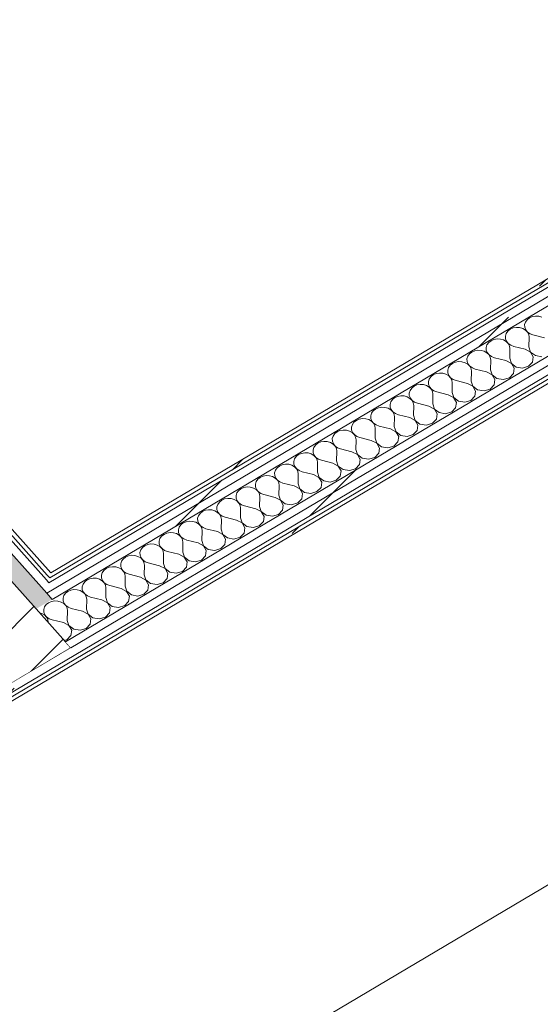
# Model space of a CAD drawing. Header units: millimetres. Extents: x -36631 to 27388, y -24993 to 6945.
# Tile 131 of 256: x -37 to 737, y -17982 to -16518. Entities that reach past the tile are written whole.
import ezdxf

# ---------------------------------------------------------------- set-up
doc = ezdxf.new("R2010")
doc.units = ezdxf.units.MM
doc.header["$MEASUREMENT"] = 0
doc.linetypes.add('Wipeout_Contour', pattern=[1000, 0, -1000])
for name, color, linetype in [('10_ESTR_Pilars', 7, 'Continuous'), ('14_PAV_Paviment existent', 7, 'Continuous'), ('Nuevo_08_E_Envans secs', 7, 'Continuous'), ('Nuevo_Ventanas Archicad', 7, 'Continuous')]:
    doc.layers.add(name, color=color, linetype=linetype)
for name, color, linetype, lineweight in [('10_ESTR_Pilars_Pluma_Nº__28', 7, 'Continuous', 20), ('10_ESTR_Pilars_Pluma_Nº__42', 8, 'Continuous', 25), ('14_PAV_Paviment existent_Pluma_Nº__89', 7, 'Continuous', 5), ('Nuevo_08_E_Envans secs_Pluma_Nº__1', 7, 'Continuous', 5), ('Nuevo_Ventanas Archicad_Pluma_Nº__1', 7, 'Continuous', 5), ('Nuevo_Ventanas Archicad_Pluma_Nº__47', 7, 'Continuous', 20)]:
    doc.layers.add(name, color=color, linetype=linetype, lineweight=lineweight)
for name, color, linetype, lineweight, true_color in [('Nuevo_08_E_Envans secs_Pluma_Nº__102', 7, 'Continuous', 5, 0xcccccc), ('Nuevo_08_E_Envans secs_Pluma_Nº__171', 171, 'Continuous', 13, 0xaaaaff), ('Nuevo_08_E_Envans secs_Pluma_Nº__177', 7, 'Continuous', 15, 0xf7e046)]:
    doc.layers.add(name, color=color, linetype=linetype, lineweight=lineweight, true_color=true_color)
pattern_1 = [(45, (0, 0), (-183.8478, 183.8478), [195, -65]), (45, (7e-14, 183.85), (-183.8478, 183.8478), [195, -65])]
pattern_2 = [(45, (0, 0), (-159.099, 159.099), []), (45, (-53.03, 53.03), (-159.099, 159.099), [])]

# ---------------------------------------------------------------- blocks, each defined once
blk = doc.blocks.new('Elem Sección_61_1')
at = {"color": 254, "linetype": 'Wipeout_Contour', "lineweight": 0, "ltscale": 69585.171632}
blk.add_wipeout([(38.8, -17451.7), (-176.6, -17210.7), (-391.1, -17337.8), (-175.8, -17578.8)], dxfattribs=at).dxf.layer = '10_ESTR_Pilars'
at = {"layer": '10_ESTR_Pilars_Pluma_Nº__42', "linetype": 'Continuous', "lineweight": 25}
h = blk.add_hatch(dxfattribs=at)
h.set_pattern_fill('00_GCT_trama_45º_e1_400__05', color=8, style=0, pattern_type=2)
h.set_pattern_definition([(45, (0, 0), (-45.96194, 45.96194), [])])
h.paths.add_polyline_path([(38.8, -17451.7), (-176.6, -17210.7), (-391.1, -17337.8), (-175.8, -17578.8)])
at = {"layer": '10_ESTR_Pilars_Pluma_Nº__28', "color": 7, "linetype": 'Continuous', "lineweight": 20}
for p, q in [((-176.6, -17210.7), (-391.1, -17337.8)), ((-391.1, -17337.8), (-383.6, -17346.2)), ((-383.6, -17346.2), (-251.3, -17494.2)), ((38.8, -17451.7), (-175.8, -17578.8))]:
    blk.add_line(p, q, dxfattribs=at)
at = {"layer": '10_ESTR_Pilars_Pluma_Nº__28', "color": 7, "linetype": 'Continuous', "lineweight": 20, "flags": 128}
for points in [[(-176.6, -17210.7), (-169.1, -17219.1), (-13, -17393.7), (30.7, -17442.6), (38.8, -17451.7)], [(-251.3, -17494.2), (-247.6, -17498.4), (-243.8, -17502.6), (-235.7, -17511.7), (-227.6, -17520.8), (-183.9, -17569.7), (-175.8, -17578.8)]]:
    blk.add_lwpolyline(points, dxfattribs=at)
blk = doc.blocks.new('*X179')
at = {"layer": 'Nuevo_08_E_Envans secs_Pluma_Nº__102', "color": 254, "linetype": 'Continuous', "lineweight": 5, "true_color": 0xcccccc}
for p, q in [((717.2, -16963.7), (714.7, -16967.2)), ((720.7, -16961), (717.2, -16963.7)), ((725, -16959.1), (720.7, -16961)), ((729.8, -16958.3), (725, -16959.1)), ((734.6, -16958.5), (729.8, -16958.3)), ((739.2, -16959.8), (734.6, -16958.5)), ((692.1, -16977.9), (688.6, -16980.7)), ((696.4, -16976), (692.1, -16977.9)), ((701.2, -16975.2), (696.4, -16976)), ((706, -16975.4), (701.2, -16975.2)), ((710.6, -16976.8), (706, -16975.4)), ((714.6, -16979.1), (710.6, -16976.8)), ((714.7, -16967.2), (713.5, -16971)), ((713.5, -16971), (713.7, -16975)), ((713.7, -16975), (715.1, -16978.8)), ((717.7, -16982.2), (714.6, -16979.1)), ((715.1, -16978.8), (717.8, -16982.1)), ((663.5, -16994.9), (660, -16997.6)), ((667.8, -16993), (663.5, -16994.9)), ((672.6, -16992.1), (667.8, -16993)), ((677.4, -16992.4), (672.6, -16992.1)), ((682, -16993.7), (677.4, -16992.4)), ((686, -16996), (682, -16993.7)), ((686.1, -16984.1), (684.9, -16988)), ((684.9, -16988), (685.1, -16991.9)), ((685.1, -16991.9), (686.5, -16995.7)), ((688.6, -16980.7), (686.1, -16984.1)), ((719.6, -16985.8), (717.7, -16982.2)), ((717.8, -16982.1), (721.5, -16984.7)), ((720.2, -16989.8), (719.6, -16985.8)), ((719.9, -17004.2), (720.2, -16989.8)), ((721.5, -16984.7), (725.9, -16986.4)), ((742.8, -16990.6), (725.9, -16986.4)), ((644, -17009.1), (639.2, -17009.9)), ((648.8, -17009.3), (644, -17009.1)), ((653.4, -17010.7), (648.8, -17009.3)), ((657.5, -17001), (656.3, -17004.9)), ((656.3, -17004.9), (656.4, -17008.9)), ((656.4, -17008.9), (657.9, -17012.7)), ((660, -16997.6), (657.5, -17001)), ((689.1, -16999.1), (686, -16996)), ((686.5, -16995.7), (689.2, -16999)), ((691, -17002.8), (689.1, -16999.1)), ((689.2, -16999), (692.9, -17001.6)), ((691.6, -17006.7), (691, -17002.8)), ((691.3, -17021.1), (691.6, -17006.7)), ((692.9, -17001.6), (697.3, -17003.3)), ((714.2, -17007.5), (697.3, -17003.3)), ((722.3, -17011.8), (714.2, -17007.5)), ((719.9, -17004.2), (722.4, -17011.8)), ((628.9, -17018), (627.7, -17021.8)), ((627.7, -17021.8), (627.8, -17025.8)), ((631.4, -17014.6), (628.9, -17018)), ((634.9, -17011.8), (631.4, -17014.6)), ((639.2, -17009.9), (634.9, -17011.8)), ((657.4, -17013), (653.4, -17010.7)), ((660.5, -17016), (657.4, -17013)), ((657.9, -17012.7), (660.6, -17016)), ((662.4, -17019.7), (660.5, -17016)), ((660.6, -17016), (664.3, -17018.6)), ((663, -17023.6), (662.4, -17019.7)), ((662.7, -17038), (663, -17023.6)), ((664.3, -17018.6), (668.7, -17020.3)), ((685.6, -17024.5), (668.7, -17020.3)), ((691.3, -17021.1), (693.8, -17028.7)), ((726.4, -17018.9), (722.3, -17011.8)), ((722.4, -17011.8), (729.5, -17017.1)), ((725.4, -17026.8), (726.4, -17018.9)), ((729.5, -17017.1), (738.9, -17018.7)), ((600.3, -17034.9), (599.1, -17038.8)), ((599.1, -17038.8), (599.2, -17042.7)), ((602.8, -17031.5), (600.3, -17034.9)), ((606.3, -17028.7), (602.8, -17031.5)), ((610.6, -17026.9), (606.3, -17028.7)), ((615.3, -17026), (610.6, -17026.9)), ((620.2, -17026.3), (615.3, -17026)), ((624.8, -17027.6), (620.2, -17026.3)), ((628.8, -17029.9), (624.8, -17027.6)), ((627.8, -17025.8), (629.3, -17029.6)), ((631.9, -17033), (628.8, -17029.9)), ((629.3, -17029.6), (632, -17032.9)), ((633.8, -17036.6), (631.9, -17033)), ((632, -17032.9), (635.7, -17035.5)), ((634.4, -17040.6), (633.8, -17036.6)), ((635.7, -17035.5), (640.1, -17037.2)), ((657, -17041.4), (640.1, -17037.2)), ((662.7, -17038), (665.2, -17045.6)), ((693.7, -17028.8), (685.6, -17024.5)), ((697.8, -17035.9), (693.7, -17028.8)), ((693.8, -17028.7), (700.9, -17034.1)), ((696.8, -17043.7), (697.8, -17035.9)), ((700.9, -17034.1), (710.3, -17035.7)), ((710.3, -17035.7), (719.4, -17033)), ((719.4, -17033), (725.4, -17026.8)), ((571.7, -17051.9), (570.5, -17055.7)), ((574.2, -17048.4), (571.7, -17051.9)), ((577.7, -17045.7), (574.2, -17048.4)), ((582, -17043.8), (577.7, -17045.7)), ((586.7, -17043), (582, -17043.8)), ((591.6, -17043.2), (586.7, -17043)), ((596.2, -17044.5), (591.6, -17043.2)), ((600.2, -17046.8), (596.2, -17044.5)), ((599.2, -17042.7), (600.7, -17046.5)), ((603.2, -17049.9), (600.2, -17046.8)), ((600.7, -17046.5), (603.4, -17049.9)), ((605.2, -17053.6), (603.2, -17049.9)), ((603.4, -17049.9), (607.1, -17052.5)), ((607.1, -17052.5), (611.5, -17054.1)), ((634.1, -17055), (634.4, -17040.6)), ((665.1, -17045.7), (657, -17041.4)), ((669.2, -17052.8), (665.1, -17045.7)), ((665.2, -17045.6), (672.3, -17051)), ((668.2, -17060.6), (669.2, -17052.8)), ((672.3, -17051), (681.7, -17052.6)), ((681.7, -17052.6), (690.8, -17049.9)), ((690.8, -17049.9), (696.8, -17043.7)), ((545.5, -17065.4), (543.1, -17068.8)), ((549.1, -17062.6), (545.5, -17065.4)), ((553.4, -17060.7), (549.1, -17062.6)), ((558.1, -17059.9), (553.4, -17060.7)), ((563, -17060.2), (558.1, -17059.9)), ((567.6, -17061.5), (563, -17060.2)), ((571.6, -17063.8), (567.6, -17061.5)), ((570.5, -17055.7), (570.6, -17059.7)), ((570.6, -17059.7), (572.1, -17063.5)), ((574.6, -17066.9), (571.6, -17063.8)), ((572.1, -17063.5), (574.8, -17066.8)), ((576.5, -17070.5), (574.6, -17066.9)), ((574.8, -17066.8), (578.4, -17069.4)), ((605.8, -17057.5), (605.2, -17053.6)), ((605.5, -17071.9), (605.8, -17057.5)), ((628.4, -17058.4), (611.5, -17054.1)), ((636.5, -17062.7), (628.4, -17058.4)), ((634.1, -17055), (636.6, -17062.6)), ((640.6, -17069.8), (636.5, -17062.7)), ((636.6, -17062.6), (643.6, -17068)), ((643.6, -17068), (653.1, -17069.5)), ((653.1, -17069.5), (662.2, -17066.8)), ((662.2, -17066.8), (668.2, -17060.6)), ((516.9, -17082.3), (514.5, -17085.8)), ((520.5, -17079.6), (516.9, -17082.3)), ((524.8, -17077.7), (520.5, -17079.6)), ((529.5, -17076.8), (524.8, -17077.7)), ((534.4, -17077.1), (529.5, -17076.8)), ((539, -17078.4), (534.4, -17077.1)), ((543, -17080.7), (539, -17078.4)), ((543.1, -17068.8), (541.9, -17072.7)), ((541.9, -17072.7), (542, -17076.6)), ((542, -17076.6), (543.5, -17080.4)), ((546, -17083.8), (543, -17080.7)), ((543.5, -17080.4), (546.2, -17083.7)), ((577.1, -17074.5), (576.5, -17070.5)), ((576.9, -17088.9), (577.1, -17074.5)), ((578.4, -17069.4), (582.9, -17071.1)), ((599.8, -17075.3), (582.9, -17071.1)), ((607.9, -17079.6), (599.8, -17075.3)), ((605.5, -17071.9), (608, -17079.5)), ((612, -17086.7), (607.9, -17079.6)), ((608, -17079.5), (615, -17084.9)), ((633.6, -17083.8), (639.5, -17077.6)), ((639.5, -17077.6), (640.6, -17069.8)), ((491.8, -17096.5), (488.3, -17099.3)), ((496.1, -17094.6), (491.8, -17096.5)), ((500.9, -17093.8), (496.1, -17094.6)), ((505.8, -17094), (500.9, -17093.8)), ((510.4, -17095.4), (505.8, -17094)), ((514.4, -17097.7), (510.4, -17095.4)), ((514.5, -17085.8), (513.3, -17089.6)), ((513.3, -17089.6), (513.4, -17093.6)), ((513.4, -17093.6), (514.9, -17097.4)), ((514.9, -17097.4), (517.5, -17100.7)), ((547.9, -17087.5), (546, -17083.8)), ((546.2, -17083.7), (549.8, -17086.3)), ((548.5, -17091.4), (547.9, -17087.5)), ((548.3, -17105.8), (548.5, -17091.4)), ((549.8, -17086.3), (554.3, -17088)), ((571.2, -17092.3), (554.3, -17088)), ((579.3, -17096.5), (571.2, -17092.3)), ((576.9, -17088.9), (579.4, -17096.5)), ((583.4, -17103.6), (579.3, -17096.5)), ((579.4, -17096.5), (586.4, -17101.9)), ((605, -17100.7), (610.9, -17094.5)), ((610.9, -17094.5), (612, -17086.7)), ((615, -17084.9), (624.5, -17086.5)), ((624.5, -17086.5), (633.6, -17083.8)), ((467.5, -17111.6), (463.2, -17113.4)), ((472.3, -17110.7), (467.5, -17111.6)), ((477.2, -17111), (472.3, -17110.7)), ((481.8, -17112.3), (477.2, -17111)), ((485.9, -17102.7), (484.7, -17106.5)), ((484.7, -17106.5), (484.8, -17110.5)), ((484.8, -17110.5), (486.3, -17114.3)), ((488.3, -17099.3), (485.9, -17102.7)), ((517.4, -17100.8), (514.4, -17097.7)), ((519.3, -17104.4), (517.4, -17100.8)), ((517.5, -17100.7), (521.2, -17103.3)), ((519.9, -17108.4), (519.3, -17104.4)), ((519.7, -17122.7), (519.9, -17108.4)), ((521.2, -17103.3), (525.7, -17105)), ((542.6, -17109.2), (525.7, -17105)), ((550.7, -17113.5), (542.6, -17109.2)), ((548.3, -17105.8), (550.8, -17113.4)), ((576.4, -17117.7), (582.3, -17111.5)), ((582.3, -17111.5), (583.4, -17103.6)), ((586.4, -17101.9), (595.9, -17103.4)), ((595.9, -17103.4), (605, -17100.7)), ((457.3, -17119.6), (456.1, -17123.5)), ((456.1, -17123.5), (456.2, -17127.5)), ((459.7, -17116.2), (457.3, -17119.6)), ((463.2, -17113.4), (459.7, -17116.2)), ((485.8, -17114.6), (481.8, -17112.3)), ((488.8, -17117.7), (485.8, -17114.6)), ((486.3, -17114.3), (488.9, -17117.6)), ((490.7, -17121.4), (488.8, -17117.7)), ((488.9, -17117.6), (492.6, -17120.2)), ((491.3, -17125.3), (490.7, -17121.4)), ((491.1, -17139.7), (491.3, -17125.3)), ((492.6, -17120.2), (497, -17121.9)), ((514, -17126.1), (497, -17121.9)), ((522.1, -17130.4), (514, -17126.1)), ((519.7, -17122.7), (522.2, -17130.3)), ((554.8, -17120.6), (550.7, -17113.5)), ((550.8, -17113.4), (557.8, -17118.8)), ((553.7, -17128.4), (554.8, -17120.6)), ((557.8, -17118.8), (567.3, -17120.4)), ((567.3, -17120.4), (576.4, -17117.7)), ((428.7, -17136.6), (427.5, -17140.4)), ((427.5, -17140.4), (427.6, -17144.4)), ((431.1, -17133.1), (428.7, -17136.6)), ((434.6, -17130.4), (431.1, -17133.1)), ((438.9, -17128.5), (434.6, -17130.4)), ((443.7, -17127.7), (438.9, -17128.5)), ((448.6, -17127.9), (443.7, -17127.7)), ((453.2, -17129.2), (448.6, -17127.9)), ((457.2, -17131.5), (453.2, -17129.2)), ((456.2, -17127.5), (457.7, -17131.2)), ((460.2, -17134.6), (457.2, -17131.5)), ((457.7, -17131.2), (460.3, -17134.6)), ((462.1, -17138.3), (460.2, -17134.6)), ((460.3, -17134.6), (464, -17137.2)), ((462.7, -17142.2), (462.1, -17138.3)), ((464, -17137.2), (468.4, -17138.8)), ((485.3, -17143.1), (468.4, -17138.8)), ((491.1, -17139.7), (493.6, -17147.3)), ((526.2, -17137.5), (522.1, -17130.4)), ((522.2, -17130.3), (529.2, -17135.7)), ((525.1, -17145.3), (526.2, -17137.5)), ((529.2, -17135.7), (538.7, -17137.3)), ((538.7, -17137.3), (547.8, -17134.6)), ((547.8, -17134.6), (553.7, -17128.4)), ((400.1, -17153.5), (398.8, -17157.4)), ((402.5, -17150.1), (400.1, -17153.5)), ((406, -17147.3), (402.5, -17150.1)), ((410.3, -17145.5), (406, -17147.3)), ((415.1, -17144.6), (410.3, -17145.5)), ((420, -17144.9), (415.1, -17144.6)), ((424.6, -17146.2), (420, -17144.9)), ((428.5, -17148.5), (424.6, -17146.2)), ((427.6, -17144.4), (429, -17148.2)), ((431.6, -17151.6), (428.5, -17148.5)), ((429, -17148.2), (431.7, -17151.5)), ((433.5, -17155.2), (431.6, -17151.6)), ((431.7, -17151.5), (435.4, -17154.1)), ((434.1, -17159.2), (433.5, -17155.2)), ((435.4, -17154.1), (439.8, -17155.8)), ((456.7, -17160), (439.8, -17155.8)), ((462.5, -17156.6), (462.7, -17142.2)), ((493.5, -17147.4), (485.3, -17143.1)), ((497.6, -17154.5), (493.5, -17147.4)), ((493.6, -17147.3), (500.6, -17152.7)), ((496.5, -17162.3), (497.6, -17154.5)), ((500.6, -17152.7), (510.1, -17154.3)), ((510.1, -17154.3), (519.2, -17151.5)), ((519.2, -17151.5), (525.1, -17145.3)), ((371.4, -17170.5), (370.2, -17174.3)), ((373.9, -17167), (371.4, -17170.5)), ((377.4, -17164.3), (373.9, -17167)), ((381.7, -17162.4), (377.4, -17164.3)), ((386.5, -17161.6), (381.7, -17162.4)), ((391.4, -17161.8), (386.5, -17161.6)), ((396, -17163.1), (391.4, -17161.8)), ((399.9, -17165.4), (396, -17163.1)), ((398.8, -17157.4), (399, -17161.3)), ((399, -17161.3), (400.4, -17165.1)), ((403, -17168.5), (399.9, -17165.4)), ((400.4, -17165.1), (403.1, -17168.5)), ((404.9, -17172.2), (403, -17168.5)), ((403.1, -17168.5), (406.8, -17171.1)), ((433.9, -17173.6), (434.1, -17159.2)), ((464.8, -17164.3), (456.7, -17160)), ((462.5, -17156.6), (465, -17164.2)), ((469, -17171.4), (464.8, -17164.3)), ((465, -17164.2), (472, -17169.6)), ((472, -17169.6), (481.5, -17171.2)), ((481.5, -17171.2), (490.5, -17168.5)), ((490.5, -17168.5), (496.5, -17162.3)), ((345.3, -17184), (342.8, -17187.4)), ((348.8, -17181.2), (345.3, -17184)), ((353.1, -17179.3), (348.8, -17181.2)), ((357.9, -17178.5), (353.1, -17179.3)), ((362.8, -17178.7), (357.9, -17178.5)), ((367.4, -17180.1), (362.8, -17178.7)), ((371.3, -17182.4), (367.4, -17180.1)), ((370.2, -17174.3), (370.4, -17178.3)), ((370.4, -17178.3), (371.8, -17182.1)), ((374.4, -17185.5), (371.3, -17182.4)), ((371.8, -17182.1), (374.5, -17185.4)), ((405.5, -17176.1), (404.9, -17172.2)), ((405.2, -17190.5), (405.5, -17176.1)), ((406.8, -17171.1), (411.2, -17172.7)), ((428.1, -17177), (411.2, -17172.7)), ((436.2, -17181.2), (428.1, -17177)), ((433.9, -17173.6), (436.4, -17181.2)), ((440.4, -17188.4), (436.2, -17181.2)), ((436.4, -17181.2), (443.4, -17186.6)), ((461.9, -17185.4), (467.9, -17179.2)), ((467.9, -17179.2), (469, -17171.4)), ((320.2, -17198.2), (316.7, -17200.9)), ((324.5, -17196.3), (320.2, -17198.2)), ((329.3, -17195.4), (324.5, -17196.3)), ((334.1, -17195.7), (329.3, -17195.4)), ((338.7, -17197), (334.1, -17195.7)), ((342.7, -17199.3), (338.7, -17197)), ((342.8, -17187.4), (341.6, -17191.3)), ((341.6, -17191.3), (341.8, -17195.2)), ((341.8, -17195.2), (343.2, -17199)), ((345.8, -17202.4), (342.7, -17199.3)), ((343.2, -17199), (345.9, -17202.3)), ((376.3, -17189.1), (374.4, -17185.5)), ((374.5, -17185.4), (378.2, -17188)), ((376.9, -17193.1), (376.3, -17189.1)), ((376.6, -17207.5), (376.9, -17193.1)), ((378.2, -17188), (382.6, -17189.7)), ((399.5, -17193.9), (382.6, -17189.7)), ((407.6, -17198.2), (399.5, -17193.9)), ((405.2, -17190.5), (407.7, -17198.1)), ((411.8, -17205.3), (407.6, -17198.2)), ((407.7, -17198.1), (414.8, -17203.5)), ((433.3, -17202.4), (439.3, -17196.2)), ((439.3, -17196.2), (440.4, -17188.4)), ((443.4, -17186.6), (452.9, -17188.1)), ((452.9, -17188.1), (461.9, -17185.4)), ((295.9, -17213.2), (291.6, -17215.1)), ((300.7, -17212.4), (295.9, -17213.2)), ((305.5, -17212.6), (300.7, -17212.4)), ((310.1, -17214), (305.5, -17212.6)), ((314.1, -17216.2), (310.1, -17214)), ((314.2, -17204.3), (313, -17208.2)), ((313, -17208.2), (313.2, -17212.2)), ((313.2, -17212.2), (314.6, -17216)), ((316.7, -17200.9), (314.2, -17204.3)), ((347.7, -17206.1), (345.8, -17202.4)), ((345.9, -17202.3), (349.6, -17204.9)), ((348.3, -17210), (347.7, -17206.1)), ((348, -17224.4), (348.3, -17210)), ((349.6, -17204.9), (354, -17206.6)), ((370.9, -17210.8), (354, -17206.6)), ((379, -17215.1), (370.9, -17210.8)), ((376.6, -17207.5), (379.1, -17215.1)), ((404.7, -17219.3), (410.7, -17213.1)), ((410.7, -17213.1), (411.8, -17205.3)), ((414.8, -17203.5), (424.3, -17205.1)), ((424.3, -17205.1), (433.3, -17202.4)), ((285.6, -17221.3), (284.4, -17225.1)), ((284.4, -17225.1), (284.5, -17229.1)), ((284.5, -17229.1), (286, -17232.9)), ((288.1, -17217.9), (285.6, -17221.3)), ((291.6, -17215.1), (288.1, -17217.9)), ((317.2, -17219.3), (314.1, -17216.2)), ((314.6, -17216), (317.3, -17219.3)), ((319.1, -17223), (317.2, -17219.3)), ((317.3, -17219.3), (321, -17221.9)), ((319.7, -17226.9), (319.1, -17223)), ((319.4, -17241.3), (319.7, -17226.9)), ((321, -17221.9), (325.4, -17223.6)), ((342.3, -17227.8), (325.4, -17223.6)), ((350.4, -17232.1), (342.3, -17227.8)), ((348, -17224.4), (350.5, -17232)), ((383.2, -17222.2), (379, -17215.1)), ((379.1, -17215.1), (386.2, -17220.4)), ((382.1, -17230.1), (383.2, -17222.2)), ((386.2, -17220.4), (395.7, -17222)), ((395.7, -17222), (404.7, -17219.3)), ((257, -17238.2), (255.8, -17242.1)), ((255.8, -17242.1), (255.9, -17246)), ((259.5, -17234.8), (257, -17238.2)), ((263, -17232), (259.5, -17234.8)), ((267.3, -17230.2), (263, -17232)), ((272.1, -17229.3), (267.3, -17230.2)), ((276.9, -17229.6), (272.1, -17229.3)), ((281.5, -17230.9), (276.9, -17229.6)), ((285.5, -17233.2), (281.5, -17230.9)), ((288.6, -17236.3), (285.5, -17233.2)), ((286, -17232.9), (288.7, -17236.2)), ((290.5, -17239.9), (288.6, -17236.3)), ((288.7, -17236.2), (292.4, -17238.8)), ((291.1, -17243.9), (290.5, -17239.9)), ((292.4, -17238.8), (296.8, -17240.5)), ((313.7, -17244.7), (296.8, -17240.5)), ((319.4, -17241.3), (321.9, -17248.9)), ((354.6, -17239.2), (350.4, -17232.1)), ((350.5, -17232), (357.6, -17237.4)), ((353.5, -17247), (354.6, -17239.2)), ((357.6, -17237.4), (367, -17239)), ((367, -17239), (376.1, -17236.2)), ((376.1, -17236.2), (382.1, -17230.1)), ((228.4, -17255.2), (227.2, -17259)), ((230.9, -17251.7), (228.4, -17255.2)), ((234.4, -17249), (230.9, -17251.7)), ((238.7, -17247.1), (234.4, -17249)), ((243.5, -17246.3), (238.7, -17247.1)), ((248.3, -17246.5), (243.5, -17246.3)), ((252.9, -17247.8), (248.3, -17246.5)), ((256.9, -17250.1), (252.9, -17247.8)), ((255.9, -17246), (257.4, -17249.8)), ((260, -17253.2), (256.9, -17250.1)), ((257.4, -17249.8), (260.1, -17253.2)), ((261.9, -17256.9), (260, -17253.2)), ((260.1, -17253.2), (263.8, -17255.8)), ((262.5, -17260.8), (261.9, -17256.9)), ((263.8, -17255.8), (268.2, -17257.4)), ((285.1, -17261.7), (268.2, -17257.4)), ((290.8, -17258.3), (291.1, -17243.9)), ((290.8, -17258.3), (293.3, -17265.9)), ((321.8, -17249), (313.7, -17244.7)), ((325.9, -17256.1), (321.8, -17249)), ((321.9, -17248.9), (329, -17254.3)), ((324.9, -17263.9), (325.9, -17256.1)), ((329, -17254.3), (338.4, -17255.9)), ((338.4, -17255.9), (347.5, -17253.2)), ((347.5, -17253.2), (353.5, -17247)), ((199.8, -17272.1), (198.6, -17276)), ((202.3, -17268.7), (199.8, -17272.1)), ((205.8, -17265.9), (202.3, -17268.7)), ((210.1, -17264), (205.8, -17265.9)), ((214.8, -17263.2), (210.1, -17264)), ((219.7, -17263.5), (214.8, -17263.2)), ((224.3, -17264.8), (219.7, -17263.5)), ((228.3, -17267.1), (224.3, -17264.8)), ((227.2, -17259), (227.3, -17263)), ((227.3, -17263), (228.8, -17266.8)), ((231.4, -17270.2), (228.3, -17267.1)), ((228.8, -17266.8), (231.5, -17270.1)), ((233.3, -17273.8), (231.4, -17270.2)), ((231.5, -17270.1), (235.2, -17272.7)), ((235.2, -17272.7), (239.6, -17274.4)), ((262.2, -17275.2), (262.5, -17260.8)), ((293.2, -17265.9), (285.1, -17261.7)), ((297.3, -17273.1), (293.2, -17265.9)), ((293.3, -17265.9), (300.4, -17271.3)), ((296.3, -17280.9), (297.3, -17273.1)), ((300.4, -17271.3), (309.8, -17272.8)), ((309.8, -17272.8), (318.9, -17270.1)), ((318.9, -17270.1), (324.9, -17263.9)), ((173.7, -17285.6), (171.2, -17289.1)), ((177.2, -17282.9), (173.7, -17285.6)), ((181.5, -17281), (177.2, -17282.9)), ((186.2, -17280.1), (181.5, -17281)), ((191.1, -17280.4), (186.2, -17280.1)), ((195.7, -17281.7), (191.1, -17280.4)), ((199.7, -17284), (195.7, -17281.7)), ((198.6, -17276), (198.7, -17279.9)), ((198.7, -17279.9), (200.2, -17283.7)), ((202.7, -17287.1), (199.7, -17284)), ((200.2, -17283.7), (202.9, -17287)), ((204.6, -17290.8), (202.7, -17287.1)), ((202.9, -17287), (206.6, -17289.6)), ((233.9, -17277.8), (233.3, -17273.8)), ((233.6, -17292.2), (233.9, -17277.8)), ((256.5, -17278.6), (239.6, -17274.4)), ((264.6, -17282.9), (256.5, -17278.6)), ((262.2, -17275.2), (264.7, -17282.8)), ((268.7, -17290), (264.6, -17282.9)), ((264.7, -17282.8), (271.8, -17288.2)), ((281.2, -17289.8), (290.3, -17287.1)), ((290.3, -17287.1), (296.3, -17280.9)), ((148.6, -17299.8), (145, -17302.6)), ((152.9, -17297.9), (148.6, -17299.8)), ((157.6, -17297.1), (152.9, -17297.9)), ((162.5, -17297.3), (157.6, -17297.1)), ((167.1, -17298.7), (162.5, -17297.3)), ((171.1, -17301), (167.1, -17298.7)), ((171.2, -17289.1), (170, -17292.9)), ((170, -17292.9), (170.1, -17296.9)), ((170.1, -17296.9), (171.6, -17300.7)), ((174.1, -17304), (171.1, -17301)), ((171.6, -17300.7), (174.3, -17304)), ((205.3, -17294.7), (204.6, -17290.8)), ((205, -17309.1), (205.3, -17294.7)), ((206.6, -17289.6), (211, -17291.3)), ((227.9, -17295.6), (211, -17291.3)), ((236, -17299.8), (227.9, -17295.6)), ((233.6, -17292.2), (236.1, -17299.8)), ((240.1, -17306.9), (236, -17299.8)), ((236.1, -17299.8), (243.1, -17305.2)), ((261.7, -17304), (267.7, -17297.8)), ((267.7, -17297.8), (268.7, -17290)), ((271.8, -17288.2), (281.2, -17289.8)), ((119.9, -17316.7), (116.4, -17319.5)), ((124.3, -17314.9), (119.9, -17316.7)), ((129, -17314), (124.3, -17314.9)), ((133.9, -17314.3), (129, -17314)), ((138.5, -17315.6), (133.9, -17314.3)), ((142.5, -17317.9), (138.5, -17315.6)), ((142.6, -17306), (141.4, -17309.8)), ((141.4, -17309.8), (141.5, -17313.8)), ((141.5, -17313.8), (143, -17317.6)), ((145, -17302.6), (142.6, -17306)), ((176, -17307.7), (174.1, -17304)), ((174.3, -17304), (177.9, -17306.6)), ((176.6, -17311.6), (176, -17307.7)), ((176.4, -17326), (176.6, -17311.6)), ((177.9, -17306.6), (182.4, -17308.3)), ((199.3, -17312.5), (182.4, -17308.3)), ((207.4, -17316.8), (199.3, -17312.5)), ((205, -17309.1), (207.5, -17316.7)), ((211.5, -17323.9), (207.4, -17316.8)), ((207.5, -17316.7), (214.5, -17322.1)), ((233.1, -17321), (239, -17314.8)), ((239, -17314.8), (240.1, -17306.9)), ((243.1, -17305.2), (252.6, -17306.7)), ((252.6, -17306.7), (261.7, -17304)), ((100.4, -17331), (95.6, -17331.8)), ((105.3, -17331.2), (100.4, -17331)), ((109.9, -17332.5), (105.3, -17331.2)), ((114, -17322.9), (112.8, -17326.8)), ((112.8, -17326.8), (112.9, -17330.8)), ((112.9, -17330.8), (114.4, -17334.5)), ((116.4, -17319.5), (114, -17322.9)), ((145.5, -17321), (142.5, -17317.9)), ((143, -17317.6), (145.6, -17320.9)), ((147.4, -17324.6), (145.5, -17321)), ((145.6, -17320.9), (149.3, -17323.5)), ((148, -17328.6), (147.4, -17324.6)), ((147.8, -17343), (148, -17328.6)), ((149.3, -17323.5), (153.8, -17325.2)), ((170.7, -17329.4), (153.8, -17325.2)), ((178.8, -17333.7), (170.7, -17329.4)), ((176.4, -17326), (178.9, -17333.6)), ((204.5, -17337.9), (210.4, -17331.7)), ((210.4, -17331.7), (211.5, -17323.9)), ((214.5, -17322.1), (224, -17323.7)), ((224, -17323.7), (233.1, -17321)), ((85.4, -17339.9), (84.2, -17343.7)), ((84.2, -17343.7), (84.3, -17347.7)), ((87.8, -17336.4), (85.4, -17339.9)), ((91.3, -17333.7), (87.8, -17336.4)), ((95.6, -17331.8), (91.3, -17333.7)), ((113.9, -17334.8), (109.9, -17332.5)), ((116.9, -17337.9), (113.9, -17334.8)), ((114.4, -17334.5), (117, -17337.9)), ((118.8, -17341.6), (116.9, -17337.9)), ((117, -17337.9), (120.7, -17340.5)), ((119.4, -17345.5), (118.8, -17341.6)), ((119.2, -17359.9), (119.4, -17345.5)), ((120.7, -17340.5), (125.2, -17342.1)), ((142.1, -17346.4), (125.2, -17342.1)), ((147.8, -17343), (150.3, -17350.6)), ((182.9, -17340.8), (178.8, -17333.7)), ((178.9, -17333.6), (185.9, -17339)), ((181.8, -17348.6), (182.9, -17340.8)), ((185.9, -17339), (195.4, -17340.6)), ((195.4, -17340.6), (204.5, -17337.9)), ((56.8, -17356.8), (55.6, -17360.7)), ((55.6, -17360.7), (55.7, -17364.6)), ((59.2, -17353.4), (56.8, -17356.8)), ((62.7, -17350.6), (59.2, -17353.4)), ((67, -17348.8), (62.7, -17350.6)), ((71.8, -17347.9), (67, -17348.8)), ((76.7, -17348.2), (71.8, -17347.9)), ((81.3, -17349.5), (76.7, -17348.2)), ((85.3, -17351.8), (81.3, -17349.5)), ((84.3, -17347.7), (85.8, -17351.5)), ((88.3, -17354.9), (85.3, -17351.8)), ((85.8, -17351.5), (88.4, -17354.8)), ((90.2, -17358.5), (88.3, -17354.9)), ((88.4, -17354.8), (92.1, -17357.4)), ((90.8, -17362.5), (90.2, -17358.5)), ((92.1, -17357.4), (96.5, -17359.1)), ((113.4, -17363.3), (96.5, -17359.1)), ((119.2, -17359.9), (121.7, -17367.5)), ((150.2, -17350.7), (142.1, -17346.4)), ((154.3, -17357.8), (150.2, -17350.7)), ((150.3, -17350.6), (157.3, -17356)), ((153.2, -17365.6), (154.3, -17357.8)), ((157.3, -17356), (166.8, -17357.6)), ((166.8, -17357.6), (175.9, -17354.8)), ((175.9, -17354.8), (181.8, -17348.6)), ((28.2, -17373.8), (27, -17377.6)), ((30.6, -17370.3), (28.2, -17373.8)), ((34.1, -17367.6), (30.6, -17370.3)), ((38.4, -17365.7), (34.1, -17367.6)), ((43.2, -17364.9), (38.4, -17365.7)), ((48.1, -17365.1), (43.2, -17364.9)), ((52.7, -17366.4), (48.1, -17365.1)), ((56.7, -17368.7), (52.7, -17366.4)), ((55.7, -17364.6), (57.1, -17368.4)), ((59.7, -17371.8), (56.7, -17368.7)), ((57.1, -17368.4), (59.8, -17371.7)), ((61.6, -17375.5), (59.7, -17371.8)), ((59.8, -17371.7), (63.5, -17374.3)), ((62.2, -17379.4), (61.6, -17375.5)), ((63.5, -17374.3), (67.9, -17376)), ((90.6, -17376.9), (90.8, -17362.5)), ((121.6, -17367.6), (113.4, -17363.3)), ((125.7, -17374.7), (121.6, -17367.6)), ((121.7, -17367.5), (128.7, -17372.9)), ((124.6, -17382.5), (125.7, -17374.7)), ((128.7, -17372.9), (138.2, -17374.5)), ((138.2, -17374.5), (147.3, -17371.8)), ((147.3, -17371.8), (153.2, -17365.6)), ((2, -17387.3), (-0.4, -17390.7)), ((5.5, -17384.5), (2, -17387.3)), ((9.8, -17382.6), (5.5, -17384.5)), ((14.6, -17381.8), (9.8, -17382.6)), ((19.5, -17382), (14.6, -17381.8)), ((24.1, -17383.4), (19.5, -17382)), ((28, -17385.7), (24.1, -17383.4)), ((27, -17377.6), (27.1, -17381.6)), ((27.1, -17381.6), (28.5, -17385.4)), ((31.1, -17388.8), (28, -17385.7)), ((28.5, -17385.4), (31.2, -17388.7)), ((33, -17392.4), (31.1, -17388.8)), ((31.2, -17388.7), (34.9, -17391.3)), ((62, -17393.8), (62.2, -17379.4)), ((84.8, -17380.3), (67.9, -17376)), ((93, -17384.5), (84.8, -17380.3)), ((90.6, -17376.9), (93.1, -17384.5)), ((97.1, -17391.6), (93, -17384.5)), ((93.1, -17384.5), (100.1, -17389.9)), ((100.1, -17389.9), (109.6, -17391.4)), ((109.6, -17391.4), (118.7, -17388.7)), ((118.7, -17388.7), (124.6, -17382.5)), ((-4.5, -17400.3), (-8.1, -17399.3)), ((-0.6, -17402.6), (-4.5, -17400.3)), ((-0.4, -17390.7), (-1.7, -17394.5)), ((-1.7, -17394.5), (-1.5, -17398.5)), ((-1.5, -17398.5), (-0.1, -17402.3)), ((2.5, -17405.7), (-0.6, -17402.6)), ((-0.1, -17402.3), (2.6, -17405.6)), ((33.6, -17396.4), (33, -17392.4)), ((33.3, -17410.8), (33.6, -17396.4)), ((34.9, -17391.3), (39.3, -17393)), ((56.2, -17397.2), (39.3, -17393)), ((64.3, -17401.5), (56.2, -17397.2)), ((62, -17393.8), (64.5, -17401.4)), ((68.5, -17408.6), (64.3, -17401.5)), ((64.5, -17401.4), (71.5, -17406.8)), ((90, -17405.7), (96, -17399.5)), ((96, -17399.5), (97.1, -17391.6)), ((4.4, -17409.4), (2.5, -17405.7)), ((2.6, -17405.6), (6.3, -17408.2)), ((5, -17413.3), (4.4, -17409.4)), ((5, -17413.9), (5, -17413.3)), ((6.3, -17408.2), (10.7, -17409.9)), ((27.6, -17414.1), (10.7, -17409.9)), ((35.7, -17418.4), (27.6, -17414.1)), ((33.3, -17410.8), (35.9, -17418.4)), ((39.9, -17425.5), (35.7, -17418.4)), ((35.9, -17418.4), (42.9, -17423.7)), ((61.4, -17422.6), (67.4, -17416.4)), ((67.4, -17416.4), (68.5, -17408.6)), ((71.5, -17406.8), (81, -17408.4)), ((81, -17408.4), (90, -17405.7)), ((32.8, -17439.5), (38.8, -17433.4)), ((38.8, -17433.4), (39.9, -17425.5)), ((42.9, -17423.7), (52.4, -17425.3)), ((52.4, -17425.3), (61.4, -17422.6)), ((28.9, -17440.7), (32.8, -17439.5))]:
    blk.add_line(p, q, dxfattribs=at)
blk = doc.blocks.new('Elem Sección_167_1')
at = {"layer": 'Nuevo_08_E_Envans secs', "lineweight": 0}
blk.add_blockref('*X179', (0, 0), dxfattribs=at)
at = {"color": 254, "linetype": 'Wipeout_Contour', "lineweight": 0, "ltscale": 66621.807747}
blk.add_wipeout([(-442.3, -17756.9), (-438.6, -17761.1), (4340.6, -14930.8), (4336.8, -14926.7)], dxfattribs=at).dxf.layer = 'Nuevo_08_E_Envans secs'
at = {"layer": 'Nuevo_08_E_Envans secs_Pluma_Nº__171', "linetype": 'Continuous', "lineweight": 13, "true_color": 0xaaaaff}
h = blk.add_hatch(dxfattribs=at)
h.set_pattern_fill('Panellat_HPL_0001', color=161, style=0, pattern_type=2)
h.set_pattern_definition(pattern_1)
h.paths.add_polyline_path([(-442.3, -17756.9), (-438.6, -17761.1), (4340.6, -14930.8), (4336.8, -14926.7)])
at = {"color": 254, "linetype": 'Wipeout_Contour', "lineweight": 0, "ltscale": 65628.548103}
blk.add_wipeout([(4241, -14860.6), (4232.9, -14851.5), (-5.2, -17361.3), (2.9, -17370.4)], dxfattribs=at).dxf.layer = 'Nuevo_08_E_Envans secs'
at = {"layer": 'Nuevo_08_E_Envans secs_Pluma_Nº__177', "linetype": 'Continuous', "lineweight": 15, "true_color": 0xf7e046}
h = blk.add_hatch(dxfattribs=at)
h.set_pattern_fill('Panellat_HPL_0001', color=53, style=0, pattern_type=2)
h.set_pattern_definition(pattern_1)
h.paths.add_polyline_path([(4241, -14860.6), (4232.9, -14851.5), (-5.2, -17361.3), (2.9, -17370.4)])
at = {"color": 254, "linetype": 'Wipeout_Contour', "lineweight": 0, "ltscale": 65668.628494}
blk.add_wipeout([(4241, -14860.6), (2.9, -17370.4), (11, -17379.5), (4249.1, -14869.6)], dxfattribs=at).dxf.layer = 'Nuevo_08_E_Envans secs'
at = {"layer": 'Nuevo_08_E_Envans secs_Pluma_Nº__177', "linetype": 'Continuous', "lineweight": 15, "true_color": 0xf7e046}
h = blk.add_hatch(dxfattribs=at)
h.set_pattern_fill('Panellat_HPL_0001', color=53, style=0, pattern_type=2)
h.set_pattern_definition(pattern_1)
h.paths.add_polyline_path([(4241, -14860.6), (2.9, -17370.4), (11, -17379.5), (4249.1, -14869.6)])
at = {"color": 254, "linetype": 'Wipeout_Contour', "lineweight": 0, "ltscale": 65939.117413}
blk.add_wipeout([(30.7, -17442.6), (38.8, -17451.7), (4325, -14913.4), (4316.9, -14904.3)], dxfattribs=at).dxf.layer = 'Nuevo_08_E_Envans secs'
at = {"layer": 'Nuevo_08_E_Envans secs_Pluma_Nº__177', "linetype": 'Continuous', "lineweight": 15, "true_color": 0xf7e046}
h = blk.add_hatch(dxfattribs=at)
h.set_pattern_fill('Panellat_HPL_0001', color=53, style=0, pattern_type=2)
h.set_pattern_definition(pattern_1)
h.paths.add_polyline_path([(30.7, -17442.6), (38.8, -17451.7), (4325, -14913.4), (4316.9, -14904.3)])
at = {"color": 254, "linetype": 'Wipeout_Contour', "lineweight": 0, "ltscale": 136919.64637}
blk.add_wipeout([(-408.7, -17716.7), (-454.2, -17743.6), (-446.1, -17752.7), (4333.1, -14922.5), (4325, -14913.4), (38.8, -17451.7), (-175.8, -17578.8), (-194.2, -17589.6)], dxfattribs=at).dxf.layer = 'Nuevo_08_E_Envans secs'
at = {"layer": 'Nuevo_08_E_Envans secs_Pluma_Nº__177', "linetype": 'Continuous', "lineweight": 15, "true_color": 0xf7e046}
h = blk.add_hatch(dxfattribs=at)
h.set_pattern_fill('Panellat_HPL_0001', color=53, style=0, pattern_type=2)
h.set_pattern_definition(pattern_1)
h.paths.add_polyline_path([(-408.7, -17716.7), (-454.2, -17743.6), (-446.1, -17752.7), (4333.1, -14922.5), (4325, -14913.4), (38.8, -17451.7), (-175.8, -17578.8), (-194.2, -17589.6)])
at = {"color": 254, "linetype": 'Wipeout_Contour', "lineweight": 0, "ltscale": 65571.120085}
blk.add_wipeout([(4209.1, -14852.8), (3.6, -17343.3), (7.3, -17347.5), (4212.9, -14856.9)], dxfattribs=at).dxf.layer = 'Nuevo_08_E_Envans secs'
at = {"layer": 'Nuevo_08_E_Envans secs_Pluma_Nº__171', "linetype": 'Continuous', "lineweight": 13, "true_color": 0xaaaaff}
h = blk.add_hatch(dxfattribs=at)
h.set_pattern_fill('Panellat_HPL_0001', color=161, style=0, pattern_type=2)
h.set_pattern_definition(pattern_1)
h.paths.add_polyline_path([(4209.1, -14852.8), (3.6, -17343.3), (7.3, -17347.5), (4212.9, -14856.9)])
at = {"layer": 'Nuevo_08_E_Envans secs_Pluma_Nº__1', "color": 7, "linetype": 'Continuous', "lineweight": 5}
for p, q in [((4212.9, -14856.9), (7.3, -17347.5)), ((4204, -14855.8), (8.7, -17340.2)), ((4241, -14860.6), (2.9, -17370.4)), ((4221.7, -14858.1), (5.9, -17354.7)), ((4249.1, -14869.6), (11, -17379.5)), ((4316.9, -14904.3), (30.7, -17442.6)), ((4325, -14913.4), (38.8, -17451.7)), ((4333.1, -14922.5), (-446.1, -17752.7)), ((4336.8, -14926.7), (-442.3, -17756.9)), ((4340.6, -14930.8), (-438.6, -17761.1))]:
    blk.add_line(p, q, dxfattribs=at)
blk = doc.blocks.new('Elem Sección_252_1')
at = {"layer": 'Nuevo_Ventanas Archicad', "linetype": 'Continuous', "lineweight": 0, "true_color": 0x000000}
h = blk.add_hatch(dxfattribs=at)
h.set_pattern_fill('Acero_0001', color=18, style=0, pattern_type=2)
h.set_pattern_definition(pattern_2)
h.paths.add_polyline_path([(342.9, -15480.9), (293.2, -15424.9), (258.8, -15445.2), (308.6, -15501.2)])
h = blk.add_hatch(dxfattribs=at)
h.set_pattern_fill('Acero_0001', color=18, style=0, pattern_type=2)
h.set_pattern_definition(pattern_2)
h.paths.add_polyline_path([(-792.6, -16149.9), (-758.2, -16129.6), (-808, -16073.7), (-842.4, -16093.9)])
at = {"layer": 'Nuevo_Ventanas Archicad_Pluma_Nº__1', "color": 7, "linetype": 'Continuous', "lineweight": 5}
for p, q in [((293.2, -15424.9), (258.8, -15445.2)), ((258.8, -15509.2), (258.8, -15445.2)), ((296.1, -15487.2), (-770.6, -16115.6)), ((342.9, -15480.9), (308.6, -15501.2)), ((342.9, -15480.9), (342.9, -16205.4)), ((302.3, -15494.2), (-764.4, -16122.6)), ((302.3, -15494.2), (302.3, -16218.7)), ((308.6, -16225.7), (308.6, -15501.2)), ((-808, -16073.7), (-842.4, -16093.9)), ((-842.4, -16257.1), (-842.4, -16093.9)), ((-842.4, -16093.9), (-792.6, -16149.9)), ((-758.2, -16129.6), (-792.6, -16149.9)), ((-758.2, -16129.6), (-758.2, -16207.5)), ((-792.6, -16227.7), (-792.6, -16149.9)), ((302.3, -16218.7), (-645, -16776.8)), ((308.6, -16225.7), (302.3, -16218.7)), ((342.9, -16205.4), (342.9, -16227.6)), ((-645, -16787.5), (308.6, -16225.7)), ((342.9, -16227.6), (-645, -16809.7))]:
    blk.add_line(p, q, dxfattribs=at)
at = {"layer": 'Nuevo_Ventanas Archicad_Pluma_Nº__1', "color": 7, "linetype": 'Continuous', "lineweight": 5, "flags": 128}
for points in [[(293.2, -15424.9), (301.3, -15434), (309.4, -15443.1), (342.9, -15480.9)], [(258.8, -15445.2), (296.1, -15487.2), (302.3, -15494.2), (308.6, -15501.2)], [(-808, -16073.7), (-770.6, -16115.6), (-764.4, -16122.6), (-758.2, -16129.6)]]:
    blk.add_lwpolyline(points, dxfattribs=at)
at = {"layer": 'Nuevo_Ventanas Archicad_Pluma_Nº__47', "color": 7, "linetype": 'Continuous', "lineweight": 20}
for p, q in [((376.5, -15518.7), (376.5, -16264.5)), ((352.9, -16238.8), (342.9, -16227.6)), ((365, -16252.5), (352.9, -16238.8)), ((365.5, -16252.1), (369.1, -16256.1)), ((369.1, -16256.1), (372.8, -16260.3)), ((372.8, -16260.3), (376.5, -16264.5))]:
    blk.add_line(p, q, dxfattribs=at)
blk = doc.blocks.new('*X320')
at = {"layer": 'Nuevo_08_E_Envans secs_Pluma_Nº__102', "linetype": 'Continuous', "lineweight": 5, "true_color": 0xcccccc}
blk.add_hatch(color=254, dxfattribs=at).paths.add_polyline_path([(-169.1, -17219.1), (-13, -17393.7), (11, -17379.5), (-5.2, -17361.3), (-145.1, -17204.9)])
blk = doc.blocks.new('Elem Sección_266_1')
at = {"layer": 'Nuevo_08_E_Envans secs', "lineweight": 0}
blk.add_blockref('*X320', (0, 0), dxfattribs=at)
at = {"color": 254, "linetype": 'Wipeout_Contour', "lineweight": 0, "ltscale": 68990.025885}
blk.add_wipeout([(-160.4, -17150.9), (-165.6, -17154), (3.6, -17343.3), (8.7, -17340.2)], dxfattribs=at).dxf.layer = 'Nuevo_08_E_Envans secs'
at = {"layer": 'Nuevo_08_E_Envans secs_Pluma_Nº__171', "linetype": 'Continuous', "lineweight": 13, "true_color": 0xaaaaff}
h = blk.add_hatch(dxfattribs=at)
h.set_pattern_fill('Panellat_HPL_0001', color=161, style=0, pattern_type=2)
h.set_pattern_definition(pattern_1)
h.paths.add_polyline_path([(-160.4, -17150.9), (-165.6, -17154), (3.6, -17343.3), (8.7, -17340.2)])
at = {"color": 254, "linetype": 'Wipeout_Contour', "lineweight": 0, "ltscale": 86270.02299}
blk.add_wipeout([(-158.9, -17170.3), (-170, -17176.9), (-145.1, -17204.9), (-5.2, -17361.3), (5.9, -17354.7)], dxfattribs=at).dxf.layer = 'Nuevo_08_E_Envans secs'
at = {"layer": 'Nuevo_08_E_Envans secs_Pluma_Nº__177', "linetype": 'Continuous', "lineweight": 15, "true_color": 0xf7e046}
h = blk.add_hatch(dxfattribs=at)
h.set_pattern_fill('Panellat_HPL_0001', color=53, style=0, pattern_type=2)
h.set_pattern_definition(pattern_1)
h.paths.add_polyline_path([(-158.9, -17170.3), (-170, -17176.9), (-145.1, -17204.9), (-5.2, -17361.3), (5.9, -17354.7)])
at = {"layer": 'Nuevo_08_E_Envans secs_Pluma_Nº__1', "color": 7, "linetype": 'Continuous', "lineweight": 5}
blk.add_line((-160.4, -17150.9), (8.7, -17340.2), dxfattribs=at)
at = {"layer": 'Nuevo_08_E_Envans secs_Pluma_Nº__1', "color": 7, "linetype": 'Continuous', "lineweight": 5, "flags": 128}
for points in [[(-165.6, -17154), (-161.8, -17158.2), (3.6, -17343.3), (7.3, -17347.5)], [(-167, -17161.2), (-158.9, -17170.3), (2.2, -17350.5), (5.9, -17354.7)], [(-170, -17176.9), (-145.1, -17204.9), (-5.2, -17361.3), (2.9, -17370.4), (11, -17379.5)]]:
    blk.add_lwpolyline(points, dxfattribs=at)
blk = doc.blocks.new('Elem Sección_389_1')
at = {"layer": '14_PAV_Paviment existent_Pluma_Nº__89', "color": 7, "linetype": 'Continuous', "lineweight": 5}
blk.add_line((11031.9, -11714), (-438.6, -18506.9), dxfattribs=at)

msp = doc.modelspace()

# ---------------------------------------------------------------- block references
at = {"layer": '10_ESTR_Pilars', "lineweight": 0}
msp.add_blockref('Elem Sección_61_1', (0, 0), dxfattribs=at)

# ---------------------------------------------------------------- next in the draw order: block references
at = {"layer": 'Nuevo_08_E_Envans secs', "lineweight": 0}
msp.add_blockref('Elem Sección_167_1', (0, 0), dxfattribs=at)

# ---------------------------------------------------------------- next in the draw order: block references
msp.add_blockref('Elem Sección_266_1', (0, 0), dxfattribs=at)
at = {"layer": 'Nuevo_Ventanas Archicad', "lineweight": 0}
msp.add_blockref('Elem Sección_252_1', (0, 0), dxfattribs=at)

# ---------------------------------------------------------------- next in the draw order: block references
at = {"layer": '14_PAV_Paviment existent', "lineweight": 0}
msp.add_blockref('Elem Sección_389_1', (0, 0), dxfattribs=at)

doc.saveas('drawing.dxf')
